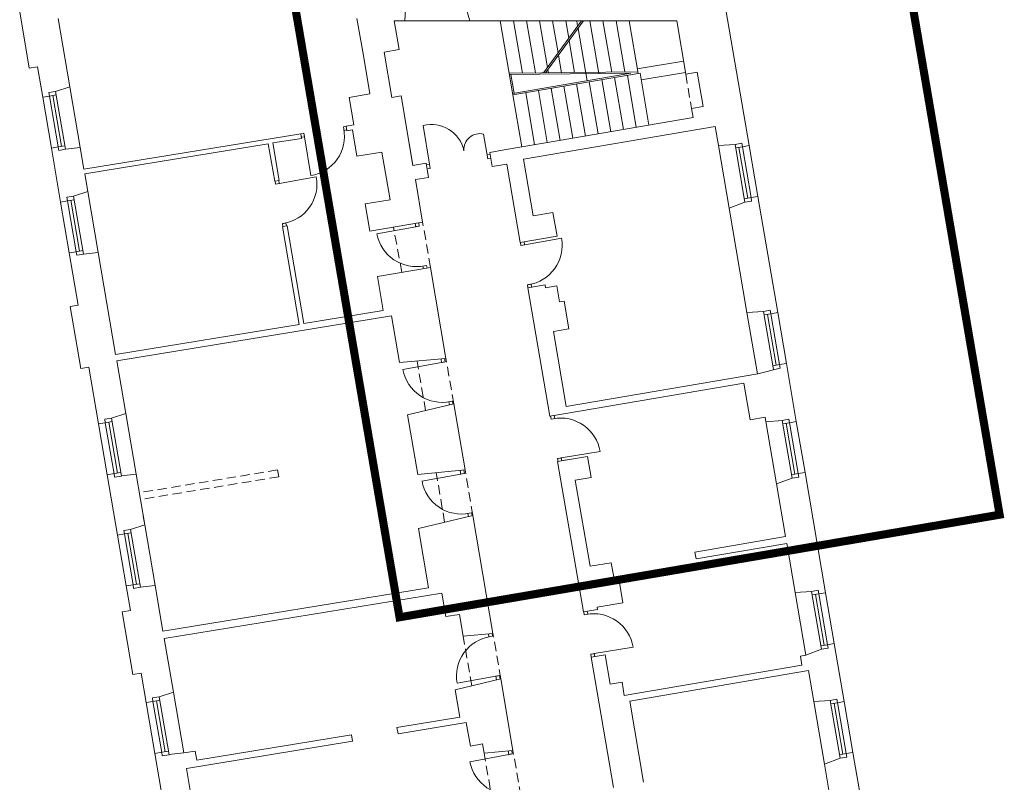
# Model space of a CAD drawing. Header units: centimetres. Extents: x 695802 to 711011, y 25963 to 44188.
# Tile 118 of 157: x 697574 to 697681, y 40564 to 40646. Entities that reach past the tile are written whole.
import ezdxf

# ---------------------------------------------------------------- set-up
doc = ezdxf.new("R2010")
doc.units = ezdxf.units.CM
doc.linetypes.add('DASHED', pattern=[19.05, 12.7, -6.35])
for name, color, linetype, lineweight in [('Drzwi i okna', 51, 'Continuous', 9), ('Przekrojowa', 253, 'Continuous', 25), ('Ramka', 255, 'Continuous', 9), ('S3_obrys zakresu', 1, 'Continuous', 5), ('Widokowa', 140, 'Continuous', 9)]:
    doc.layers.add(name, color=color, linetype=linetype, lineweight=lineweight)

# ---------------------------------------------------------------- blocks, each defined once
blk = doc.blocks.new('zw$2918')
at = {"layer": 'Drzwi i okna', "color": 0, "lineweight": 0}
for p, q in [((763.4, -360), (769.2, -359.1)), ((764.8, -368.9), (763.4, -360)), ((950.2, -441.6), (936.3, -357.3)), ((677.6, -373.9), (670.5, -375.1)), ((671.9, -383), (678.9, -381.8)), ((679, -382.8), (677.6, -373.9)), ((678.9, -381.8), (692.5, -466.2)), ((764.7, -367.9), (770.3, -367)), ((1076.8, -429.8), (1067.9, -376)), ((1075.3, -420.9), (1081.8, -419.8)), ((1075.3, -420.9), (1076.8, -429.8)), ((950.2, -441.6), (943.7, -442.7)), ((950.2, -441.6), (951.7, -450.5)), ((1076.8, -429.8), (1083.3, -428.7)), ((620.3, -484.1), (704.4, -468.5)), ((951.7, -450.5), (945.2, -451.6)), ((615.9, -484.8), (614.8, -478.3)), ((624.8, -483.3), (615.9, -484.8)), ((623.8, -483.5), (622.7, -477)), ((639.5, -569), (630.7, -570.5)), ((630.7, -570.5), (631.8, -576.8)), ((639.7, -575.5), (638.6, -569.1)), ((920.3, -577.2), (836.2, -592.7)), ((919, -570.3), (920.3, -577.2)), ((919.3, -577.4), (928.1, -575.7)), ((928.1, -575.7), (926.8, -568.6)), ((1148.8, -617.6), (1147.7, -611.1)), ((1157.7, -616.2), (1148.8, -617.6)), ((1153.2, -616.9), (1237.4, -602)), ((1156.7, -616.3), (1155.6, -609.8)), ((935, -662.8), (943.9, -661.2)), ((936, -662.7), (937, -668.3)), ((943.9, -661.2), (944.9, -667)), ((1171.8, -701.9), (1162.9, -703.4)), ((1162.9, -703.4), (1164, -709.8)), ((1171.8, -708.5), (1170.8, -702.1)), ((976.6, -872), (892.5, -887.5)), ((975.4, -865.1), (976.6, -872)), ((975.6, -872.2), (984.5, -870.6)), ((984.5, -870.6), (983.2, -863.5)), ((991.4, -957.7), (1000.2, -956.1)), ((992.3, -957.5), (993.4, -963.1)), ((1000.2, -956.1), (1001.3, -961.8)), ((1214.4, -995), (1213.3, -988.5)), ((1223.3, -993.5), (1214.4, -995)), ((1222.3, -993.7), (1221.2, -987.2)), ((1236.4, -1079.4), (1320.8, -1065.5)), ((1237.4, -1079.3), (1228.5, -1080.7)), ((1228.5, -1080.7), (1229.6, -1087.1)), ((1237.5, -1085.8), (1236.4, -1079.4)), ((1016.6, -1106.5), (1018.1, -1114.5)), ((1026, -1113.1), (1024.7, -1106)), ((1018.1, -1114.5), (934, -1130)), ((1017.1, -1114.7), (1026, -1113.1)), ((1032.8, -1200.2), (1041.7, -1198.5)), ((1033.8, -1200), (1035, -1206.3)), ((1041.7, -1198.5), (1042.8, -1204.4)), ((1286.2, -1419.9), (1285.2, -1413.4)), ((1295.1, -1418.5), (1286.2, -1419.9)), ((1294.1, -1418.6), (1293, -1412.1)), ((1079.3, -1467.8), (1078.1, -1461.3)), ((1078.3, -1468), (1087.1, -1466.4)), ((1087.1, -1466.4), (1086.1, -1460.7)), ((1308.2, -1504.4), (1392.6, -1490.5)), ((1309.2, -1504.2), (1300.4, -1505.7)), ((1300.4, -1505.7), (1301.4, -1512.1)), ((1309.3, -1510.8), (1308.2, -1504.4)), ((1094.6, -1553.4), (1010.4, -1568.4)), ((1093.6, -1553.5), (1102.4, -1552)), ((1095.9, -1561.1), (1094.6, -1553.4)), ((1102.4, -1552), (1103.7, -1559.1)), ((1122.3, -1723.7), (1038.2, -1739.1)), ((1120.8, -1715.6), (1122.3, -1723.7)), ((1121.3, -1723.8), (1130.1, -1722.2)), ((1130.1, -1722.2), (1128.8, -1714.9))]:
    blk.add_line(p, q, dxfattribs=at)
at = {"layer": 'Drzwi i okna', "color": 0, "lineweight": 0, "ltscale": 1.6}
for centre, radius, start, end in [((954.4, -427), 72.1, 11.9188, 104.5567), ((678.9, -380.6), 86.7, 279.0709, 10.6815), ((1059.5, -409.7), 34.7, 75.9366, 184.1291), ((619.1, -484.5), 86.7, 278.9985, 10.6091), ((921.5, -577.1), 86.7, 190.2929, 281.9036), ((1152, -617.3), 86.7, 278.5629, 10.1735), ((977.9, -872), 86.7, 190.2929, 281.9036), ((1235.2, -1079.4), 86.7, 9.2331, 100.8437), ((1019.4, -1114.5), 86.7, 190.2929, 281.9036), ((1307, -1504.4), 86.7, 9.2331, 100.8437), ((1095.7, -1553), 86.7, 98.6519, 190.2626), ((1123.5, -1723.6), 86.7, 190.2929, 281.9036)]:
    blk.add_arc(centre, radius, start, end, dxfattribs=at)
at = {"layer": 'Drzwi i okna', "color": 0, "lineweight": 0}
for centre, start, end in [((755.5, -366), 187.546, 190.8446), ((621.9, -492.7), 278.1438, 281.4424), ((937.8, -653.4), 98.7681, 102.0666), ((1154.7, -625.5), 277.7082, 281.0068), ((994.1, -948.3), 98.7681, 102.0666), ((1220.4, -1002.9), 277.7082, 281.0068), ((1035.6, -1190.7), 98.7681, 102.0666), ((1292.2, -1427.9), 277.7082, 281.0068), ((1084.2, -1475.9), 278.4889, 281.7875), ((1139.7, -1799.9), 98.7681, 102.0666)]:
    blk.add_arc(centre, 78.2, start, end, dxfattribs=at)
at = {"layer": 'Przekrojowa', "color": 0, "lineweight": 0, "ltscale": 1.6}
for p, q in [((1644.6, -401), (1586.8, -63)), ((896.4, -129.9), (899.2, -92.8)), ((1038.1, -129.9), (1026.8, -92.8)), ((81.1, -232.8), (60.2, -110.4)), ((143.8, -125), (169.2, -273.1)), ((792.8, -125), (806.6, -205.4)), ((884.5, -192.1), (873.9, -129.9)), ((873.9, -129.9), (896.4, -129.9)), ((1038.1, -129.9), (1048.7, -129.9)), ((1048.7, -129.9), (1487.3, -129.9)), ((1506.9, -246.1), (1487.3, -129.9)), ((852, -197.7), (884.5, -192.1)), ((820.8, -288.6), (806.6, -205.4)), ((868.8, -296.3), (852, -197.7)), ((98.9, -229.8), (81.1, -232.8)), ((110.2, -295.8), (98.9, -229.8)), ((1531.7, -241.8), (1506.9, -246.1)), ((1531.7, -241.8), (1544.4, -315.9)), ((169.2, -273.1), (138.2, -283.2)), ((820.8, -288.6), (776, -296.3)), ((786.2, -356.1), (776, -296.3)), ((888.5, -292.9), (868.8, -296.3)), ((888.5, -292.9), (914.4, -444.3)), ((1544.4, -315.9), (1519.4, -320.2)), ((1522.7, -340.3), (1519.4, -320.2)), ((1522.7, -340.3), (1231.6, -390.1)), ((786.2, -356.1), (769.2, -358.9)), ((769.2, -358.9), (770.9, -369)), ((1570.5, -359.3), (1154.5, -430.4)), ((1577.8, -400.7), (1570.5, -359.3)), ((670.5, -375.1), (199.8, -452.3)), ((670.5, -375.1), (672.2, -385.2)), ((782.8, -367), (770.9, -369)), ((792.5, -424.2), (782.8, -367)), ((149.1, -523.5), (129, -406.2)), ((191.8, -405.2), (159.6, -408.7)), ((191.8, -405.2), (199.8, -452.3)), ((600.2, -397), (201.5, -462.3)), ((614.1, -478.4), (600.2, -397)), ((672.2, -385.2), (610.1, -395.3)), ((624, -476.8), (610.1, -395.3)), ((914.4, -444.3), (906.1, -395.8)), ((1231.6, -390.1), (1112.7, -410.4)), ((1577.8, -400.7), (1613.9, -398.4)), ((846.8, -414.9), (792.5, -424.2)), ((864.5, -518.4), (846.8, -414.9)), ((1112.7, -410.4), (1081.1, -415.8)), ((1081.1, -415.8), (1086.3, -446.4)), ((943.1, -439.4), (914.4, -444.3)), ((943.1, -439.4), (948.3, -470)), ((1117.9, -441), (1086.3, -446.4)), ((1117.9, -441), (1147.1, -611.2)), ((1154.5, -430.4), (1175.6, -553.6)), ((201.5, -462.3), (208.1, -500.8)), ((948.3, -470), (919.7, -474.9)), ((624, -476.8), (614.1, -478.4)), ((935.4, -567.2), (919.7, -474.9)), ((208.1, -500.8), (177.1, -510.9)), ((1706.6, -763.8), (1663.4, -511.4)), ((864.5, -518.4), (810.2, -527.7)), ((820.4, -586.8), (810.2, -527.7)), ((1600.9, -536.9), (1635.4, -524.1)), ((1175.6, -553.6), (1218.5, -546.3)), ((1218.5, -546.3), (1227.3, -597.5)), ((1600.9, -536.9), (1639.6, -763.5)), ((640.8, -575.3), (631, -576.9)), ((667.3, -789.3), (631, -576.9)), ((677.2, -787.7), (640.8, -575.3)), ((935.4, -567.2), (820.4, -586.8)), ((1147.1, -611.2), (1227.3, -597.5)), ((168, -633.9), (187.4, -747.3)), ((230.7, -632.9), (198.5, -636.4)), ((230.7, -632.9), (268.6, -854.6)), ((952.3, -665.7), (837.2, -685.4)), ((986, -863), (952.3, -665.7)), ((849.8, -759.3), (837.2, -685.4)), ((1201.3, -703.4), (1164, -709.8)), ((1202.4, -709.9), (1201.3, -703.4)), ((1226.8, -705.7), (1202.4, -709.9)), ((1232.8, -740.6), (1226.8, -705.7)), ((1164, -709.8), (1211.7, -988.7)), ((187.4, -747.3), (169.6, -750.3)), ((1242.7, -738.9), (1232.8, -740.6)), ((1253, -799.1), (1242.7, -738.9)), ((192.7, -885.4), (169.6, -750.3)), ((849.8, -759.3), (677.2, -787.7)), ((1639.6, -763.5), (1676, -761.1)), ((667.3, -789.3), (268.6, -854.6)), ((867.8, -770.8), (271, -868.7)), ((867.8, -770.8), (885.2, -872.3)), ((1219.4, -804.8), (1253, -799.1)), ((1247.4, -967.4), (1219.4, -804.8)), ((1182.4, -817.2), (1182.4, -817.2)), ((271, -868.7), (290.5, -982.8)), ((986, -863), (885.2, -872.3)), ((1725.5, -874.2), (1747, -1000.4)), ((210.4, -882.3), (192.7, -885.4)), ((231.5, -1005.5), (210.4, -882.3)), ((1663.3, -896.3), (1247.4, -967.4)), ((1242.1, -983.5), (1633.1, -916.7)), ((1646.8, -996.7), (1633.1, -916.7)), ((1002.9, -961.6), (902.6, -986)), ((1027.5, -1105.5), (1002.9, -961.6)), ((290.5, -982.8), (259.5, -992.9)), ((1211.7, -988.7), (1242.1, -983.5)), ((902.6, -986), (924.6, -1115)), ((1646.8, -996.7), (1679.4, -991.1)), ((1681, -1001), (1679.4, -991.1)), ((1681, -1001), (1716.4, -997.7)), ((1228.6, -1087.3), (1259, -1082.1)), ((1228.6, -1087.3), (1248.8, -1083.8)), ((1228.6, -1087.3), (1284.5, -1413.5)), ((1259, -1082.1), (1293.5, -1076.2)), ((1293.5, -1076.2), (1301.3, -1121.5)), ((1027.5, -1105.5), (924.6, -1115)), ((1810.6, -1372), (1765.9, -1110.8)), ((272.8, -1247), (250.4, -1115.9)), ((313.1, -1114.9), (280.9, -1118.4)), ((313.1, -1114.9), (331.8, -1224.3)), ((1266.8, -1127.4), (1301.3, -1121.5)), ((1266.8, -1127.4), (1298.9, -1314.7)), ((1704.1, -1135.7), (1737.9, -1123.4)), ((1723.7, -1250.3), (1704.1, -1135.7)), ((328.7, -1206.3), (331.8, -1224.3)), ((1044.3, -1204), (926.5, -1232.8)), ((1088.2, -1460.3), (1044.3, -1204)), ((331.8, -1224.3), (300.8, -1234.4)), ((926.5, -1232.8), (948.4, -1361.1)), ((1723.7, -1250.3), (1526.9, -1284)), ((1529.3, -1298.8), (1726.2, -1265.1)), ((1744.4, -1371.7), (1726.2, -1265.1)), ((1526.9, -1284), (1529.3, -1298.8)), ((1298.9, -1314.7), (1345.2, -1306.8)), ((1345.2, -1306.8), (1350.6, -1338.3)), ((1350.6, -1338.3), (1360.5, -1336.6)), ((1360.5, -1336.6), (1370.3, -1393.8)), ((291.7, -1357.4), (300.8, -1410.7)), ((354.4, -1356.4), (322.2, -1359.9)), ((354.4, -1356.4), (371.4, -1455.7)), ((948.4, -1361.1), (371.4, -1455.7)), ((977.1, -1372.9), (374.1, -1471.7)), ((985.8, -1424), (977.1, -1372.9)), ((1744.4, -1371.7), (1780, -1369.3)), ((300.8, -1410.7), (283, -1413.7)), ((1284.5, -1413.5), (1314.9, -1408.3)), ((1314.1, -1403.4), (1370.3, -1393.8)), ((1314.1, -1403.4), (1314.9, -1408.3)), ((306.3, -1549.7), (283, -1413.7)), ((985.8, -1424), (1015.4, -1419)), ((1023.5, -1466.3), (1015.4, -1419)), ((394, -1588), (374.1, -1471.7)), ((1088.2, -1460.3), (1023.5, -1466.3)), ((1767.7, -1507.6), (1801.4, -1495)), ((1851, -1608.5), (1829.5, -1482.4)), ((1301.4, -1512.1), (1331.8, -1506.9)), ((1301.4, -1512.1), (1349.9, -1795)), ((1331.8, -1506.9), (1342.8, -1571)), ((1755.8, -1509.6), (1767.7, -1507.6)), ((1759.2, -1529.2), (1755.8, -1509.6)), ((1373.3, -1595.2), (1759.2, -1529.2)), ((324, -1546.7), (306.3, -1549.7)), ((335, -1610.7), (324, -1546.7)), ((1105, -1558.9), (1005.9, -1583.1)), ((1131.6, -1714.6), (1105, -1558.9)), ((1385.2, -1607.3), (1773.4, -1541)), ((1784.9, -1608.2), (1773.4, -1541)), ((1342.8, -1571), (1368.4, -1566.6)), ((1368.4, -1566.6), (1373.3, -1595.2)), ((394, -1588), (363, -1598.1)), ((1005.9, -1583.1), (1016, -1642.1)), ((1385.2, -1607.3), (1415.4, -1783.7)), ((1784.9, -1608.2), (1820.4, -1605.9)), ((1016, -1642.1), (879.6, -1664.5)), ((879.6, -1664.5), (882, -1678.3)), ((1030.2, -1654), (882, -1678.3)), ((1039, -1705.1), (1030.2, -1654)), ((780.9, -1680.6), (444.6, -1735.8)), ((780.9, -1680.6), (783.3, -1694.4)), ((783.3, -1694.4), (422.3, -1753.6)), ((1039, -1705.1), (1065.6, -1700.6)), ((1069, -1720.4), (1065.6, -1700.6)), ((375.3, -1846.3), (353.9, -1721.1)), ((416.6, -1720.1), (384.4, -1723.7)), ((416.6, -1720.1), (441.3, -1716.1)), ((441.3, -1716.1), (444.6, -1735.8)), ((1131.6, -1714.6), (1069, -1720.4)), ((1808.1, -1744.1), (1841.9, -1731.6)), ((1907.2, -1936.8), (1869.9, -1718.9)), ((1834, -1895.8), (1808.1, -1744.1)), ((422.3, -1753.6), (434.3, -1823.6))]:
    blk.add_line(p, q, dxfattribs=at)
at = {"layer": 'Przekrojowa', "color": 0, "lineweight": 0}
for p, q in [((124.9, -293.3), (110.2, -295.8)), ((110.2, -295.8), (124.9, -293.3)), ((138.2, -283.2), (123.6, -285.7)), ((123.6, -285.7), (124.9, -293.3)), ((143.8, -403.7), (129, -406.2)), ((129, -406.2), (143.8, -403.7)), ((145.1, -411.4), (143.8, -403.7)), ((1613.9, -398.4), (1628.5, -395.9)), ((1628.5, -395.9), (1629.8, -403.6)), ((1629.8, -403.6), (1644.6, -401)), ((1644.6, -401), (1629.8, -403.6)), ((159.7, -408.9), (145.1, -411.4)), ((177.1, -510.9), (162.5, -513.3)), ((1648.7, -513.9), (1663.4, -511.4)), ((1663.4, -511.4), (1648.7, -513.9)), ((163.8, -521), (149.1, -523.5)), ((149.1, -523.5), (163.8, -521)), ((162.5, -513.3), (163.8, -521)), ((1635.4, -524.1), (1650, -521.6)), ((1650, -521.6), (1648.7, -513.9)), ((182.7, -631.4), (168, -633.9)), ((168, -633.9), (182.7, -631.4)), ((184, -639.1), (182.7, -631.4)), ((198.6, -636.6), (184, -639.1)), ((1676, -761.1), (1690.5, -758.6)), ((1690.5, -758.6), (1691.9, -766.3)), ((1691.9, -766.3), (1706.6, -763.8)), ((1706.6, -763.8), (1691.9, -766.3)), ((1710.7, -876.7), (1725.5, -874.2)), ((1725.5, -874.2), (1710.7, -876.7)), ((1712, -884.4), (1710.7, -876.7)), ((1663.3, -896.3), (1712, -884.4)), ((246.2, -1003), (231.5, -1005.5)), ((231.5, -1005.5), (246.2, -1003)), ((259.5, -992.9), (244.9, -995.4)), ((244.9, -995.4), (246.2, -1003)), ((1716.4, -997.7), (1731, -995.2)), ((1731, -995.2), (1732.3, -1002.9)), ((1732.3, -1002.9), (1747, -1000.4)), ((1747, -1000.4), (1732.3, -1002.9)), ((1751.2, -1113.3), (1765.9, -1110.8)), ((1765.9, -1110.8), (1751.2, -1113.3)), ((265.1, -1113.4), (250.4, -1115.9)), ((250.4, -1115.9), (265.1, -1113.4)), ((266.4, -1121.1), (265.1, -1113.4)), ((281, -1118.6), (266.4, -1121.1)), ((1737.9, -1123.4), (1752.5, -1120.9)), ((1752.5, -1120.9), (1751.2, -1113.3)), ((300.8, -1234.4), (286.2, -1236.8)), ((286.2, -1236.8), (287.5, -1244.5)), ((287.5, -1244.5), (272.8, -1247)), ((272.8, -1247), (287.5, -1244.5)), ((306.4, -1354.9), (291.7, -1357.4)), ((291.7, -1357.4), (306.4, -1354.9)), ((307.7, -1362.6), (306.4, -1354.9)), ((322.3, -1360.1), (307.7, -1362.6)), ((1780, -1369.3), (1794.5, -1366.8)), ((1794.5, -1366.8), (1795.9, -1374.5)), ((1795.9, -1374.5), (1810.6, -1372)), ((1810.6, -1372), (1795.9, -1374.5)), ((1801.4, -1495), (1816, -1492.5)), ((1814.7, -1484.9), (1829.5, -1482.4)), ((1829.5, -1482.4), (1814.7, -1484.9)), ((1816, -1492.5), (1814.7, -1484.9)), ((363, -1598.1), (348.4, -1600.6)), ((348.4, -1600.6), (349.7, -1608.2)), ((1820.4, -1605.9), (1835, -1603.4)), ((1835, -1603.4), (1836.3, -1611.1)), ((349.7, -1608.2), (335, -1610.7)), ((335, -1610.7), (349.7, -1608.2)), ((1836.3, -1611.1), (1851, -1608.5)), ((1851, -1608.5), (1836.3, -1611.1)), ((368.6, -1718.6), (353.9, -1721.1)), ((353.9, -1721.1), (368.6, -1718.6)), ((369.9, -1726.3), (368.6, -1718.6)), ((384.5, -1723.8), (369.9, -1726.3)), ((1841.9, -1731.6), (1856.5, -1729.1)), ((1855.2, -1721.5), (1869.9, -1718.9)), ((1869.9, -1718.9), (1855.2, -1721.5)), ((1856.5, -1729.1), (1855.2, -1721.5))]:
    blk.add_line(p, q, dxfattribs=at)
at = {"layer": 'Widokowa', "color": 0, "lineweight": 0, "ltscale": 1.6}
for p, q in [((1038.1, -129.9), (896.4, -129.9)), ((1104.1, -129.9), (1131.6, -290.7)), ((1132.5, -129.9), (1152, -243.5)), ((1160.9, -129.9), (1180.3, -243.2)), ((1189.3, -129.9), (1206.7, -231.2)), ((1198.1, -242.9), (1280.4, -129.9)), ((1202.6, -243.2), (1285, -129.9)), ((1217.7, -129.9), (1229.7, -199.6)), ((1246.2, -129.9), (1252.7, -168)), ((1270.2, -129.9), (1272.1, -141.3)), ((1273, -146.5), (1292.4, -260.2)), ((1298.6, -129.9), (1318.2, -244.7)), ((1327, -129.9), (1346, -241.4)), ((1355.4, -129.9), (1374.4, -241.1)), ((1383.8, -129.9), (1403.3, -244.3)), ((1253.6, -173.2), (1265.4, -242.3)), ((1230.6, -204.8), (1237, -242.6)), ((1401.5, -234.5), (1501.9, -217.7)), ((1123.6, -243.8), (1402.8, -240.8)), ((1124.1, -246.8), (1387.5, -243.9)), ((1134.1, -287.3), (1127.1, -246.8)), ((1387.5, -243.9), (1131.1, -287.8)), ((1407.6, -243.5), (1131.6, -290.7)), ((1207.6, -236.4), (1208.7, -242.9)), ((1352.4, -253), (1371.8, -366.1)), ((1380, -248.3), (1399.4, -361.4)), ((1407.6, -243.5), (1427, -356.7)), ((1410.2, -258.4), (1506.2, -242.4)), ((169.2, -273.1), (191.8, -405.2)), ((1214.4, -276.6), (1233.8, -389.7)), ((1242, -271.9), (1261.4, -385)), ((1269.6, -267.1), (1289, -380.3)), ((1297.2, -262.4), (1316.6, -375.6)), ((1324.8, -257.7), (1344.2, -370.8)), ((110.2, -295.8), (129, -406.2)), ((1131.6, -290.7), (1151, -403.9)), ((1159.2, -286), (1178.6, -399.2)), ((1186.8, -281.3), (1206.2, -394.4)), ((1600.9, -536.9), (1577.8, -400.7)), ((1663.4, -511.4), (1644.6, -401)), ((208.1, -500.8), (230.7, -632.9)), ((149.1, -523.5), (168, -633.9)), ((1662.4, -896.5), (1639.6, -763.5)), ((1725.5, -874.2), (1706.6, -763.8)), ((290.5, -982.8), (313.1, -1114.9)), ((1704.1, -1135.7), (1680.9, -1000.1)), ((1765.9, -1110.8), (1747, -1000.4)), ((231.5, -1005.5), (250.4, -1115.9)), ((331.8, -1224.3), (354.4, -1356.4)), ((272.8, -1247), (291.7, -1357.4)), ((1767.6, -1507.4), (1744.4, -1371.7)), ((1829.5, -1482.4), (1810.6, -1372)), ((394, -1588), (416.6, -1720.1)), ((335, -1610.7), (353.9, -1721.1)), ((1808.1, -1744.1), (1784.9, -1608.2)), ((1869.9, -1718.9), (1851, -1608.5))]:
    blk.add_line(p, q, dxfattribs=at)
at = {"layer": 'Widokowa', "color": 0, "linetype": 'DASHED', "lineweight": 0, "ltscale": 1.6}
for p, q in [((1506.9, -246.1), (1519.4, -320.2)), ((952.3, -665.7), (935.4, -567.2)), ((890.3, -675.7), (871.9, -578)), ((941.8, -976.5), (923.4, -868.8)), ((1002.9, -961.6), (986, -863)), ((620.2, -1105.5), (319.9, -1154.8)), ((620.2, -1105.5), (622.8, -1120.3)), ((983.2, -1218.9), (964.8, -1111.3)), ((1044.3, -1204), (1027.5, -1105.5)), ((622.8, -1120.3), (322.5, -1169.5)), ((1042, -1574.3), (1023.5, -1466.3)), ((1105, -1558.9), (1088.2, -1460.3)), ((1087.4, -1828.1), (1069, -1720.4)), ((1148.5, -1813.2), (1131.6, -1714.6))]:
    blk.add_line(p, q, dxfattribs=at)
at = {"layer": 'Widokowa', "color": 0, "lineweight": 0}
for p, q in [((124.9, -293.3), (139.5, -290.8)), ((143.8, -403.9), (124.9, -293.3)), ((151.1, -402.5), (132.2, -292.1)), ((159.7, -408.9), (138.2, -283.2)), ((143.8, -403.7), (158.4, -401.2)), ((1613.9, -398.4), (1635.4, -524.1)), ((1629.8, -403.6), (1615.2, -406)), ((1622.5, -404.8), (1641.4, -515.2)), ((1629.8, -403.3), (1648.7, -513.9)), ((198.6, -636.6), (177.1, -510.9)), ((163.8, -521), (178.4, -518.5)), ((182.7, -631.6), (163.8, -521)), ((190, -630.2), (171.1, -519.8)), ((1648.7, -513.9), (1634.1, -516.4)), ((182.7, -631.4), (197.3, -628.9)), ((1676, -761.1), (1697.5, -886.9)), ((1691.9, -766.3), (1677.3, -768.8)), ((1684.6, -767.5), (1703.4, -877.9)), ((1691.8, -766.1), (1710.7, -876.7)), ((1710.7, -876.7), (1696.1, -879.2)), ((246.2, -1003), (260.8, -1000.5)), ((265.2, -1113.6), (246.2, -1003)), ((272.4, -1112.2), (253.5, -1001.8)), ((281, -1118.6), (259.5, -992.9)), ((1716.4, -997.7), (1737.9, -1123.4)), ((1732.3, -1002.9), (1717.7, -1005.4)), ((1725, -1004.1), (1743.9, -1114.5)), ((1732.3, -1002.6), (1751.2, -1113.3)), ((265.1, -1113.4), (279.7, -1110.9)), ((1751.2, -1113.3), (1736.6, -1115.8)), ((322.3, -1360.1), (300.8, -1234.4)), ((287.5, -1244.5), (302.1, -1242)), ((306.5, -1355.1), (287.5, -1244.5)), ((313.7, -1353.7), (294.8, -1243.3)), ((306.4, -1354.9), (321, -1352.4)), ((1780, -1369.3), (1801.4, -1495)), ((1795.9, -1374.5), (1781.3, -1377)), ((1788.6, -1375.7), (1807.4, -1486.1)), ((1795.8, -1374.3), (1814.7, -1484.9)), ((1814.7, -1484.9), (1800.1, -1487.4)), ((384.5, -1723.8), (363, -1598.1)), ((349.7, -1608.2), (364.3, -1605.7)), ((368.7, -1718.9), (349.7, -1608.2)), ((375.9, -1717.4), (357, -1607)), ((1820.4, -1605.9), (1841.9, -1731.6)), ((1836.3, -1611.1), (1821.7, -1613.6)), ((1829, -1612.3), (1847.9, -1722.7)), ((1836.3, -1610.8), (1855.2, -1721.5)), ((368.6, -1718.6), (383.2, -1716.1)), ((1855.2, -1721.5), (1840.6, -1724))]:
    blk.add_line(p, q, dxfattribs=at)

msp = doc.modelspace()

# ---------------------------------------------------------------- linework, layer by layer
at = {"layer": 'S3_obrys zakresu', "color": 1, "ltscale": 1.6, "true_color": 0xff0000, "const_width": 0.877}
msp.add_lwpolyline([(697603.83, 40650.47), (697669, 40661.61), (697680.79, 40592.66), (697615.62, 40581.52)], close=True, dxfattribs=at)

# ---------------------------------------------------------------- block references
at = {"layer": 'Ramka', "xscale": 0.05, "yscale": 0.05, "zscale": 0.05}
msp.add_blockref('zw$2918', (697571.36, 40652.79), dxfattribs=at)

doc.saveas('drawing.dxf')
